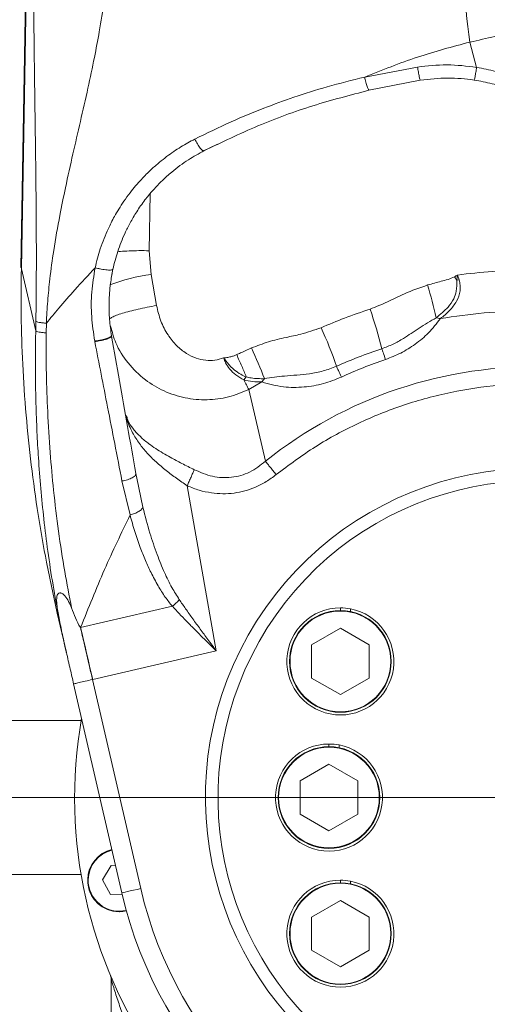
# Model space of a CAD drawing. Header units: millimetres. Extents: x 176 to 9387, y -11044 to -3322.
# Tile 73 of 256: x 3336 to 3432, y -5771 to -5567. Entities that reach past the tile are written whole.
import ezdxf

# ---------------------------------------------------------------- set-up
doc = ezdxf.new("R2010")
doc.units = ezdxf.units.MM
doc.header["$LTSCALE"] = 0.3175
doc.linetypes.add('ACAD_ISO10W100', pattern=[18, 12, -3, 0, -3])
doc.linetypes.add('CENTER', pattern=[50.8, 31.75, -6.35, 6.35, -6.35])
for name, color, linetype, lineweight in [('1轮廓实线层', 7, 'Continuous', 18), ('7标注层', 4, 'Continuous', 13), ('cen', 2, 'CENTER', 18), ('sub', 1, 'Continuous', 18), ('中心线', 4, 'ACAD_ISO10W100', 20)]:
    doc.layers.add(name, color=color, linetype=linetype, lineweight=lineweight)
doc.styles.add('标准汉字', font='gbenor.shx', dxfattribs={"bigfont": 'gbcbig.shx'})
doc.dimstyles.new('M1：15', dxfattribs={"dimscale": 15, "dimtxt": 3.5, "dimasz": 2.5, "dimexe": 2, "dimexo": 0, "dimgap": 0.5, "dimtad": 1, "dimdec": 4, "dimdsep": 46, "dimtxsty": '标准汉字', "dimcen": 5, "dimdle": 5, "dimclrd": 1, "dimclre": 1, "dimclrt": 256, "dimadec": 4, "dimazin": 2, "dimtfac": 1, "dimtdec": 4, "dimtmove": 0, "dimatfit": 3, "dimfxl": 1, "dimtolj": 1, "dimarcsym": 0})
doc.dimstyles.new('M1：18.5', dxfattribs={"dimscale": 18.5, "dimtxt": 3.5, "dimasz": 2.5, "dimexe": 2, "dimexo": 0, "dimgap": 1.5, "dimtad": 1, "dimdec": 4, "dimdsep": 46, "dimtxsty": '标准汉字', "dimcen": 5, "dimdle": 5, "dimclrd": 1, "dimclre": 1, "dimclrt": 256, "dimadec": 4, "dimazin": 2, "dimtfac": 1, "dimtdec": 4, "dimtmove": 2, "dimatfit": 3, "dimfxl": 1, "dimfrac": 2, "dimtolj": 1, "dimarcsym": 0})

# ---------------------------------------------------------------- blocks, each defined once
blk = doc.blocks.new('*D2')
at = {"layer": '7标注层', "color": 1, "lineweight": -2, "ltscale": 20, "transparency": 16777216}
for p, q in [((3286.97, -5986.44), (3286.97, -4719.59)), ((3441.97, -4913.95), (3441.97, -4719.59)), ((3333.22, -4756.59), (3395.72, -4756.59))]:
    blk.add_line(p, q, dxfattribs=at)
at = {"layer": '7标注层', "color": 1, "transparency": 16777216}
for points in [[(3333.22, -4748.88), (3333.22, -4764.3), (3286.97, -4756.59)], [(3395.72, -4764.3), (3395.72, -4748.88), (3441.97, -4756.59)]]:
    blk.add_solid(points, dxfattribs=at)
at = {"layer": 'Defpoints', "color": 0, "transparency": 16777216}
for p in [(3441.97, -4756.59), (3441.97, -4913.95), (3286.97, -5986.44)]:
    blk.add_point(p, dxfattribs=at)
at = {"layer": '7标注层', "transparency": 16777216, "insert": (3364.47, -4696.46), "char_height": 64.75, "attachment_point": 5, "style": '标准汉字'}
blk.add_mtext('\\A1;155', dxfattribs=at)
blk = doc.blocks.new('*D7')
at = {"layer": '7标注层', "color": 1, "lineweight": -2, "ltscale": 20, "transparency": 16777216}
blk.add_arc((3441.97, -5727.95), 289.88, 97.4173, 172.5827, dxfattribs=at)
at = {"layer": '7标注层', "color": 1, "transparency": 16777216}
for points in [[(3404.95, -5446.74), (3404.14, -5434.26), (3441.97, -5438.08)], [(3148.28, -5690.13), (3160.76, -5690.94), (3152.09, -5727.95)]]:
    blk.add_solid(points, dxfattribs=at)
at = {"layer": 'Defpoints', "color": 0, "transparency": 16777216}
for p in [(3441.97, -5024.09), (3297.03, -5476.91), (2827.97, -5727.95), (3441.97, -5727.95), (3441.97, -5849.53)]:
    blk.add_point(p, dxfattribs=at)
at = {"layer": '7标注层', "transparency": 16777216, "insert": (3174.75, -5545.4), "char_height": 52.5, "attachment_point": 5, "rotation": 55.661, "style": '标准汉字'}
blk.add_mtext('\\A1;90%%d', dxfattribs=at)
blk = doc.blocks.new('*D12')
at = {"layer": '7标注层', "color": 1, "lineweight": -2, "ltscale": 20, "transparency": 16777216}
for p, q in [((4726.49, -5727.95), (4726.49, -7291.43)), ((3286.97, -6214.54), (3286.97, -7291.43)), ((3333.22, -7254.43), (4680.24, -7254.43))]:
    blk.add_line(p, q, dxfattribs=at)
at = {"layer": '7标注层', "color": 1, "transparency": 16777216}
for points in [[(3333.22, -7246.72), (3333.22, -7262.14), (3286.97, -7254.43)], [(4680.24, -7262.14), (4680.24, -7246.72), (4726.49, -7254.43)]]:
    blk.add_solid(points, dxfattribs=at)
at = {"layer": 'Defpoints', "color": 0, "transparency": 16777216}
for p in [(4726.49, -5727.95), (3286.97, -6214.54), (4726.49, -7254.43)]:
    blk.add_point(p, dxfattribs=at)
at = {"layer": '7标注层', "transparency": 16777216, "insert": (4006.73, -7194.31), "char_height": 64.75, "attachment_point": 5, "style": '标准汉字'}
blk.add_mtext('\\A1;1439.5', dxfattribs=at)
blk = doc.blocks.new('*D18')
at = {"layer": '7标注层', "color": 1, "lineweight": -2, "ltscale": 20, "transparency": 16777216}
for p, q in [((2681.17, -5073.7), (5179.35, -5073.7)), ((5142.35, -5119.95), (5142.35, -6141.7)), ((3445.47, -6187.95), (5179.35, -6187.95))]:
    blk.add_line(p, q, dxfattribs=at)
at = {"layer": '7标注层', "color": 1, "transparency": 16777216}
for points in [[(5150.06, -5119.95), (5134.64, -5119.95), (5142.35, -5073.7)], [(5134.64, -6141.7), (5150.06, -6141.7), (5142.35, -6187.95)]]:
    blk.add_solid(points, dxfattribs=at)
at = {"layer": 'Defpoints', "color": 0, "transparency": 16777216}
for p in [(2681.17, -5073.7), (3445.47, -6187.95), (5142.35, -6187.95)]:
    blk.add_point(p, dxfattribs=at)
at = {"layer": '7标注层', "transparency": 16777216, "insert": (5082.22, -5630.83), "char_height": 64.75, "attachment_point": 5, "rotation": 90, "style": '标准汉字'}
blk.add_mtext('\\A1;1114.3', dxfattribs=at)

msp = doc.modelspace()

# ---------------------------------------------------------------- linework, layer by layer
at = {"layer": '1轮廓实线层', "ltscale": 20}
for p, q in [((3336.90919, -5556.36997), (3335.83353, -5618.48904)), ((3335.96438, -5618.76608), (3337.04004, -5556.64695)), ((3428.5658, -5571.97083), (3429.96475, -5577.18439)), ((3406.84373, -5579.18836), (3417.75629, -5577.11251)), ((3407.73396, -5581.91247), (3418.31173, -5579.83066)), ((3373.5516, -5594.41466), (3376.44395, -5593.02218)), ((3362.55409, -5603.24277), (3362.34984, -5615.03846)), ((3362.34984, -5615.03846), (3362.73696, -5619.92837)), ((3335.96438, -5618.76608), (3335.90131, -5618.48993)), ((3338.92644, -5631.59616), (3335.96438, -5618.76608)), ((3354.59307, -5620.26728), (3354.69835, -5619.81304)), ((3362.73696, -5619.92837), (3363.86904, -5626.34868)), ((3425.40893, -5620.42214), (3425.87492, -5621.15712)), ((3426.32268, -5621.0543), (3425.87493, -5621.15712)), ((3426.3227, -5621.0543), (3425.99165, -5620.05849)), ((3338.95976, -5629.62569), (3338.92644, -5631.59616)), ((3341.07954, -5632.00618), (3341.11434, -5630.01032)), ((3354.6016, -5632.69974), (3354.58265, -5632.59114)), ((3351.1045, -5633.70348), (3351.1257, -5633.81393)), ((3381.87612, -5641.73217), (3382.40536, -5641.11776)), ((3385.59018, -5642.14386), (3382.92117, -5643.68738)), ((3382.92117, -5643.68738), (3386.35605, -5658.51397)), ((3357.66803, -5649.27788), (3357.52417, -5649.03916)), ((3359.77975, -5662.04164), (3359.57875, -5661.21162)), ((3359.80084, -5662.01929), (3359.60332, -5661.06595)), ((3361.04509, -5668.02491), (3359.80084, -5662.01929)), ((3358.40108, -5669.60878), (3356.73646, -5662.5881)), ((3370.2017, -5663.58433), (3376.21375, -5697.67992)), ((3367.13885, -5688.46337), (3348.20303, -5692.83504)), ((3343.37513, -5689.86763), (3345.25272, -5698.00035)), ((3401.83106, -5688.79802), (3401.83106, -5689.34802)), ((3403.90952, -5689.5558), (3403.90952, -5688.99528)), ((3348.16735, -5692.84881), (3348.20303, -5692.83504)), ((3401.83106, -5692.98805), (3395.89013, -5696.41803)), ((3407.77199, -5696.41803), (3401.83106, -5692.98805)), ((3395.89013, -5696.41803), (3395.89013, -5703.27805)), ((3407.77199, -5703.27805), (3407.77199, -5696.41803)), ((3376.21375, -5697.67992), (3350.68229, -5703.57392)), ((3356.71213, -5747.63651), (3346.74912, -5704.48197)), ((3350.68229, -5703.57392), (3350.6466, -5703.58215)), ((3350.6466, -5703.58215), (3360.60961, -5746.73669)), ((3395.89013, -5703.27805), (3401.83106, -5706.70802)), ((3401.83106, -5706.70802), (3407.77199, -5703.27805)), ((3348.30529, -5712.07831), (3331.54451, -5712.07831)), ((3399.46951, -5716.90328), (3399.46951, -5717.45328)), ((3401.54797, -5717.66106), (3401.54797, -5717.10051)), ((3399.46951, -5721.09328), (3393.52858, -5724.52329)), ((3405.41044, -5724.52329), (3399.46951, -5721.09328)), ((3393.52858, -5724.52329), (3393.52858, -5731.38327)), ((3405.41044, -5731.38327), (3405.41044, -5724.52329)), ((3393.52858, -5731.38327), (3399.46951, -5734.81328)), ((3399.46951, -5734.81328), (3405.41044, -5731.38327)), ((3354.50007, -5742.01701), (3352.72159, -5744.94992)), ((3355.41934, -5742.0368), (3354.50007, -5742.01701)), ((3331.54451, -5743.82825), (3348.30529, -5743.82825)), ((3352.72159, -5744.94992), (3354.37232, -5747.95658)), ((3401.83106, -5745.00854), (3401.83106, -5745.55854)), ((3403.90952, -5745.76629), (3403.90952, -5745.20577)), ((3354.37232, -5747.95658), (3356.79894, -5748.00877)), ((3401.83106, -5749.19854), (3395.89013, -5752.62852)), ((3407.77199, -5752.62852), (3401.83106, -5749.19854)), ((3395.89013, -5752.62852), (3395.89013, -5759.48853)), ((3407.77199, -5759.48853), (3407.77199, -5752.62852)), ((3395.89013, -5759.48853), (3401.83106, -5762.91851)), ((3401.83106, -5762.91851), (3407.77199, -5759.48853))]:
    msp.add_line(p, q, dxfattribs=at)
at = {"layer": '1轮廓实线层', "lineweight": 0, "ltscale": 20}
for points in [[(3410.38659, -5635.27865), (3410.45122, -5635.46831), (3410.52482, -5635.68432), (3410.60717, -5635.92596), (3410.69802, -5636.19251), (3410.7971, -5636.48326), (3410.9041, -5636.7972), (3411.0187, -5637.13349), (3411.14057, -5637.49112)], [(3402.03549, -5641.12527), (3401.86715, -5640.75924), (3401.70958, -5640.41663), (3401.56332, -5640.09864), (3401.42888, -5639.80634), (3401.30673, -5639.54074), (3401.19727, -5639.30274), (3401.10089, -5639.09323), (3401.01793, -5638.91281)], [(3348.20303, -5692.83504), (3348.50081, -5694.12489), (3348.80342, -5695.43559), (3349.11017, -5696.76433), (3349.42041, -5698.10809), (3349.73343, -5699.46394), (3350.04855, -5700.82886), (3350.36507, -5702.19989), (3350.68229, -5703.57392)], [(3360.60961, -5746.73669), (3359.84925, -5746.91225), (3359.11811, -5747.08102), (3358.44429, -5747.23659), (3357.85368, -5747.37297), (3357.36897, -5747.48484), (3357.0088, -5747.56799), (3356.78702, -5747.61922), (3356.71213, -5747.63651)], [(3354.81687, -5751.38534), (3356.31992, -5751.52148), (3357.6548, -5751.34728)]]:
    msp.add_lwpolyline(points, dxfattribs=at)
at = {"layer": '1轮廓实线层', "ltscale": 20}
for centre, radius in [((3401.83106, -5699.84804), 10.5), ((3401.83106, -5699.84804), 10.4), ((3399.46951, -5727.95328), 10.5), ((3399.46951, -5727.95328), 10.4), ((3401.83106, -5756.05853), 10.5), ((3401.83106, -5756.05853), 10.4)]:
    msp.add_circle(centre, radius, dxfattribs=at)
at = {"layer": '1轮廓实线层', "lineweight": 0, "ltscale": 20}
for centre, radius, start, end in [((3369.32245, -5664.26471), 44.82276, 98.4486459, 109.7288067), ((3254.82523, -5669.05651), 171.56417, 13.5437624, 15.8768765), ((3312.17286, -5659.97288), 101.27064, 14.1135243, 18.9434203), ((3419.3383, -5641.2633), 12.59319, 75.6116489, 79.5684506), ((3330.22879, -5662.53177), 74.62545, 18.4514018, 25.0402698), ((3280.31285, -5682.28386), 113.42912, 21.094569, 24.5655301), ((3441.96951, -5727.95328), 95.57107, 108.8187859, 114.6986941), ((3441.96951, -5727.95328), 88.96447, 88.2657153, 128.6909874), ((3395.99288, -5649.95371), 13.00808, 139.2337946, 143.1025286), ((3441.96951, -5727.95328), 95, 258.75, 47.7945), ((3441.96951, -5727.95328), 68, 62.768894, 53.6408662), ((3441.96951, -5727.95328), 65.40192, 62.7686127, 53.6410968), ((3441.96951, -5727.95328), 87.5, 193, 28.5975359), ((3441.96951, -5727.95328), 83.5, 193, 28.5975359), ((3401.83106, -5699.84804), 11.05, 90, 79.1583094), ((3401.83106, -5699.84804), 11.05, 79.1583094, 90), ((3441.96951, -5727.95328), 95, 170.0804578, 258.75), ((3399.46951, -5727.95328), 11.05, 90, 79.1583094), ((3399.46951, -5727.95328), 11.05, 79.1583094, 90), ((3356.1508, -5745.02368), 6.5, 103.3597388, 178.7678325), ((3356.1508, -5745.02368), 6.4, 103.3653598, 178.7678325), ((3356.1508, -5745.02368), 6.5, 178.7678325, 283.3786186), ((3356.1508, -5745.02368), 6.5, 178.7678325, 258.1576196), ((3356.1508, -5745.02368), 6.4, 178.7678325, 283.3458559), ((3401.83106, -5756.05853), 11.05, 90, 79.1583094), ((3401.83106, -5756.05853), 11.05, 79.1583094, 90)]:
    msp.add_arc(centre, radius, start, end, dxfattribs=at)
at = {"layer": '1轮廓实线层', "ltscale": 20}
for points, knots in [([(3339.10075, -5427.6724), (3339.09133, -5432.41916), (3339.07333, -5441.49183), (3339.04086, -5454.62285), (3339.00579, -5466.61421), (3338.96748, -5477.7277), (3338.92613, -5488.1084), (3338.88209, -5497.77459), (3338.83728, -5506.48557), (3338.79281, -5514.30873), (3338.74831, -5521.46636), (3338.70282, -5528.20695), (3338.65679, -5534.51085), (3338.61233, -5540.37245), (3338.57, -5545.26692), (3338.53699, -5549.10213), (3338.51496, -5552.08957), (3338.50103, -5554.98119), (3338.49784, -5558.01632), (3338.50535, -5561.27242), (3338.52336, -5564.73901), (3338.54931, -5568.0988), (3338.58073, -5571.33212), (3338.61532, -5574.411), (3338.65411, -5577.52101), (3338.691, -5580.28063), (3338.72703, -5582.88067), (3338.76266, -5585.43399), (3338.80025, -5588.11632), (3338.83389, -5590.55597), (3338.88396, -5594.25951), (3338.9468, -5599.21416), (3339.00847, -5605.40604), (3339.04473, -5611.09077), (3339.0568, -5616.32926), (3339.04557, -5621.0852), (3339.01513, -5625.48694), (3338.978, -5628.26249), (3338.95976, -5629.62569)], [0, 0, 0, 0, 14.220344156, 27.179840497, 39.340373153, 50.148925, 60.481485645, 70.44992798, 79.121445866, 86.595427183, 93.906499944, 100.586614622, 106.814102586, 112.819794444, 118.174996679, 121.508165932, 124.333518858, 127.138092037, 130.17498137, 133.424088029, 136.89219727, 140.566647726, 143.505605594, 146.604741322, 149.824074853, 152.864953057, 154.915404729, 157.657261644, 160.558034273, 162.997603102, 165.006852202, 171.712761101, 177.910110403, 183.607751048, 188.759469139, 193.600957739, 197.853797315, 201.958617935, 201.958617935, 201.958617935, 201.958617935]), ([(3341.11434, -5630.01032), (3341.1952, -5628.49251), (3341.35784, -5625.43951), (3341.86602, -5620.44075), (3342.67182, -5614.52633), (3343.777, -5608.24739), (3345.13671, -5601.59326), (3346.57127, -5595.14732), (3348.15748, -5588.30338), (3349.67478, -5581.67393), (3350.99497, -5575.48833), (3352.13585, -5569.47385), (3352.96619, -5564.17178), (3353.57761, -5558.91816), (3353.94524, -5554.18122), (3354.03672, -5548.95684), (3354.12459, -5543.47703), (3354.19833, -5539.16085), (3354.24415, -5536.26233), (3354.26544, -5534.88599), (3354.28653, -5533.48821), (3354.30767, -5532.05579), (3354.32996, -5530.58854), (3354.34923, -5529.3807), (3354.36848, -5528.11986), (3354.39423, -5526.4009), (3354.42724, -5524.17804), (3354.46209, -5521.79549), (3354.49268, -5519.67747), (3354.52246, -5517.59308), (3354.54184, -5516.21465), (3354.55156, -5515.52362)], [0, 0, 0, 0, 4.575323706, 9.203041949, 15.139900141, 22.576480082, 28.438473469, 35.634981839, 42.495483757, 49.612006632, 56.106730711, 61.505627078, 67.985495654, 72.185450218, 77.33392857, 82.180816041, 87.782189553, 93.693965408, 95.062843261, 96.431814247, 97.800881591, 99.233538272, 100.705557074, 102.178409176, 102.83703716, 104.46693877, 107.306250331, 109.467578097, 111.57324011, 113.623133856, 115.683808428, 115.683808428, 115.683808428, 115.683808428]), ([(3426.23198, -5518.99136), (3426.40532, -5519.64086), (3426.76876, -5521.0026), (3427.43412, -5523.12152), (3428.25355, -5525.46035), (3429.20809, -5527.90381), (3430.24693, -5530.33823), (3431.77765, -5533.68306), (3434.01878, -5538.13852), (3437.07334, -5543.72078), (3440.20905, -5549.26284), (3443.07547, -5554.43694), (3445.29073, -5558.72291), (3447.02802, -5562.41961), (3448.33429, -5565.49228), (3449.07999, -5567.57953), (3449.41281, -5568.51108)], [0, 0, 0, 0, 2.015325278, 4.225360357, 6.657058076, 9.445060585, 12.0898145, 14.593266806, 20.475582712, 27.043086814, 33.681107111, 39.583113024, 44.796504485, 48.161477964, 51.846283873, 54.8164014, 54.8164014, 54.8164014, 54.8164014]), ([(3428.5658, -5571.97083), (3427.50753, -5563.40723), (3425.3903, -5546.27445), (3423.28123, -5529.12665), (3422.22635, -5520.54996)], [0, 0, 0, 0, 25.896645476, 51.810176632, 51.810176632, 51.810176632, 51.810176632]), ([(3449.41281, -5568.51108), (3445.90957, -5568.88939), (3438.89958, -5569.64639), (3432.01155, -5571.19576), (3428.5658, -5571.97083)], [0, 0, 0, 0, 10.577841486, 21.166330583, 21.166330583, 21.166330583, 21.166330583]), ([(3428.5658, -5571.97083), (3424.94504, -5572.9352), (3417.54815, -5574.90531), (3410.46149, -5577.74082), (3406.84373, -5579.18836)], [0, 0, 0, 0, 11.224786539, 22.931226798, 22.931226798, 22.931226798, 22.931226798]), ([(3417.75629, -5577.11251), (3419.78602, -5576.88315), (3423.85782, -5576.42303), (3427.925, -5576.93009), (3429.96475, -5577.18439)], [0, 0, 0, 0, 6.128658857, 12.294570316, 12.294570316, 12.294570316, 12.294570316]), ([(3417.75629, -5577.11251), (3417.81509, -5577.46414), (3417.93707, -5578.19348), (3418.11108, -5579.10384), (3418.2495, -5579.72248), (3418.29149, -5579.79547), (3418.31173, -5579.83066)], [0, 0, 0, 0, 0.670527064, 1.390766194, 2.111019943, 2.781562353, 2.781562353, 2.781562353, 2.781562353]), ([(3429.96475, -5577.18439), (3429.9096, -5577.52572), (3429.79543, -5578.23233), (3429.63631, -5579.10325), (3429.51131, -5579.69363), (3429.47448, -5579.76376), (3429.45669, -5579.79764)], [0, 0, 0, 0, 0.644339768, 1.33389999, 2.023485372, 2.667809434, 2.667809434, 2.667809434, 2.667809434]), ([(3429.96475, -5577.18439), (3431.26115, -5577.43797), (3433.86002, -5577.94633), (3437.62445, -5579.20316), (3441.24369, -5580.80242), (3444.67303, -5582.76063), (3447.88217, -5585.0417), (3450.84584, -5587.63816), (3453.55072, -5590.49122), (3455.08348, -5592.57309), (3455.84883, -5593.61262)], [0, 0, 0, 0, 3.88817154, 7.794553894, 11.688547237, 15.595688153, 19.532637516, 23.472108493, 27.505819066, 31.528668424, 31.528668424, 31.528668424, 31.528668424]), ([(3406.84373, -5579.18836), (3404.25256, -5579.83513), (3399.32753, -5581.06444), (3392.40041, -5583.26257), (3385.77946, -5585.66949), (3378.91432, -5588.49705), (3374.24335, -5590.78368), (3371.75929, -5591.99972)], [0, 0, 0, 0, 7.958252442, 15.126226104, 21.720613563, 29.085090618, 37.45020548, 37.45020548, 37.45020548, 37.45020548]), ([(3407.73396, -5581.91247), (3407.69618, -5581.88159), (3407.61751, -5581.81727), (3407.39034, -5581.20288), (3407.11534, -5580.28343), (3406.93216, -5579.54488), (3406.84373, -5579.18836)], [0, 0, 0, 0, 0.690870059, 1.438875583, 2.191243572, 2.893401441, 2.893401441, 2.893401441, 2.893401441]), ([(3418.31173, -5579.83066), (3420.21839, -5579.60424), (3423.93252, -5579.16319), (3427.64838, -5579.58995), (3429.45669, -5579.79764)], [0, 0, 0, 0, 5.760215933, 11.220772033, 11.220772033, 11.220772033, 11.220772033]), ([(3429.45669, -5579.79764), (3430.69315, -5580.02595), (3433.13281, -5580.47643), (3436.2482, -5581.48909), (3438.82522, -5582.55028), (3440.91586, -5583.57972), (3443.31555, -5584.95753), (3445.94346, -5586.7706), (3448.67091, -5589.09821), (3451.11183, -5591.60342), (3452.48605, -5593.40171), (3453.16921, -5594.29569)], [0, 0, 0, 0, 3.689564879, 7.279928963, 9.621203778, 11.921869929, 14.183413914, 17.855883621, 21.471268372, 25.037486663, 28.562935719, 28.562935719, 28.562935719, 28.562935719]), ([(3373.66307, -5594.4084), (3377.34841, -5592.63551), (3384.63767, -5589.1289), (3396.05735, -5584.94789), (3403.85866, -5582.91988), (3407.73396, -5581.91247)], [0, 0, 0, 0, 12.368965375, 24.464685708, 36.404169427, 36.404169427, 36.404169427, 36.404169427]), ([(3371.75929, -5591.99972), (3371.28477, -5592.24818), (3370.31454, -5592.7562), (3368.87149, -5593.61104), (3367.40542, -5594.56141), (3365.92739, -5595.61901), (3364.37212, -5596.84581), (3362.60827, -5598.39324), (3360.54822, -5600.45413), (3358.67878, -5602.66257), (3357.16586, -5604.74166), (3356.10088, -5606.37986), (3355.22397, -5607.87898), (3354.5115, -5609.22136), (3353.44876, -5611.41613), (3352.21115, -5614.47464), (3351.5154, -5617.25533), (3351.18554, -5618.57368)], [0, 0, 0, 0, 1.60603867, 3.28380719, 5.03301743, 6.85369295, 8.745846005, 10.989898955, 13.91204652, 17.511417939, 19.687789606, 21.645400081, 23.384390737, 24.904893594, 26.20692867, 30.700964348, 34.752432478, 34.752432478, 34.752432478, 34.752432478]), ([(3373.53118, -5594.37145), (3373.48663, -5594.36828), (3373.39595, -5594.36183), (3373.1691, -5594.15041), (3372.91277, -5593.86209), (3372.62376, -5593.47125), (3372.22986, -5592.87338), (3371.9453, -5592.34506), (3371.75929, -5591.99972)], [0, 0, 0, 0, 0.414380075, 0.843645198, 1.287639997, 1.737508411, 2.183698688, 3.025834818, 3.025834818, 3.025834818, 3.025834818]), ([(3354.8672, -5618.86264), (3355.00762, -5618.25648), (3355.29424, -5617.0192), (3355.85721, -5615.16267), (3356.53887, -5613.26861), (3357.2245, -5611.66248), (3357.86559, -5610.32834), (3358.42805, -5609.24986), (3359.06523, -5608.12544), (3359.78347, -5606.96056), (3360.58907, -5605.76144), (3361.41221, -5604.63891), (3362.3369, -5603.47338), (3363.42226, -5602.21445), (3364.68325, -5600.89849), (3365.91332, -5599.74045), (3367.75578, -5598.14979), (3370.24773, -5596.28593), (3372.58296, -5595.00217), (3373.66307, -5594.4084)], [0, 0, 0, 0, 1.852910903, 3.782098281, 5.787857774, 7.870241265, 9.010088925, 10.226977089, 11.520888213, 12.891849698, 14.339893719, 15.865032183, 17.079811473, 18.818813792, 20.868628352, 22.566209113, 23.903664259, 28.196660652, 31.890996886, 31.890996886, 31.890996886, 31.890996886]), ([(3355.8464, -5615.25459), (3356.02786, -5615.23453), (3356.71856, -5615.15818), (3358.21134, -5615.07895), (3360.22355, -5615.01914), (3361.64107, -5615.03202), (3362.34984, -5615.03846)], [0, 0, 0, 0, 0.69137709, 2.631527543, 4.571675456, 6.511830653, 6.511830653, 6.511830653, 6.511830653]), ([(3343.37513, -5689.86763), (3342.60703, -5686.37312), (3341.1242, -5679.62693), (3339.35959, -5669.41777), (3337.94433, -5659.28422), (3336.8766, -5648.91977), (3336.19424, -5638.61558), (3335.8631, -5628.5376), (3335.93116, -5621.97166), (3335.96438, -5618.76608)], [0, 0, 0, 0, 10.732063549, 20.718336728, 31.075721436, 41.428929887, 51.976809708, 62.060192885, 71.679125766, 71.679125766, 71.679125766, 71.679125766]), ([(3351.18553, -5618.57368), (3349.78483, -5620.07615), (3347.22705, -5622.81979), (3343.89381, -5626.65184), (3341.9661, -5628.98113), (3341.11434, -5630.01032)], [0, 0, 0, 0, 6.146445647, 11.223949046, 15.243426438, 15.243426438, 15.243426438, 15.243426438]), ([(3351.1045, -5633.70348), (3350.85111, -5632.02471), (3350.345, -5628.67158), (3350.37219, -5623.56843), (3350.9149, -5620.23563), (3351.18553, -5618.57368)], [0, 0, 0, 0, 5.102191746, 10.190958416, 15.252661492, 15.252661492, 15.252661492, 15.252661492]), ([(3354.8672, -5618.86264), (3354.84806, -5618.89378), (3354.80828, -5618.9585), (3354.57843, -5619.01756), (3354.20874, -5619.04101), (3353.6993, -5619.01935), (3353.09084, -5618.95335), (3352.4368, -5618.84946), (3351.78926, -5618.72158), (3351.38162, -5618.62172), (3351.18553, -5618.57368)], [0, 0, 0, 0, 0.431362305, 0.896722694, 1.387878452, 1.893028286, 2.398176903, 2.889339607, 3.35470873, 3.786071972, 3.786071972, 3.786071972, 3.786071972]), ([(3354.58275, -5632.59173), (3354.42198, -5631.48648), (3354.09046, -5629.2073), (3354.01064, -5625.59615), (3354.24874, -5622.10721), (3354.67975, -5619.84608), (3354.8672, -5618.86264)], [0, 0, 0, 0, 3.354177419, 6.916758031, 10.82440513, 13.832125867, 13.832125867, 13.832125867, 13.832125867]), ([(3425.99165, -5620.05849), (3428.40033, -5619.77667), (3433.21728, -5619.21308), (3438.06586, -5619.08201), (3440.48995, -5619.01648)], [0, 0, 0, 0, 7.275741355, 14.550239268, 14.550239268, 14.550239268, 14.550239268]), ([(3419.84454, -5622.12152), (3420.77796, -5621.86148), (3422.178, -5621.47144), (3424.06574, -5620.99828), (3424.96026, -5620.61459), (3425.40893, -5620.42214)], [0, 0, 0, 0, 2.910660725, 4.365726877, 5.83000067, 5.83000067, 5.83000067, 5.83000067]), ([(3425.87495, -5621.15712), (3425.88185, -5621.91907), (3425.89388, -5623.24747), (3425.22188, -5625.14411), (3423.85467, -5627.0647), (3422.47141, -5628.1865), (3421.61843, -5628.87825)], [0, 0, 0, 0, 2.194447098, 3.825889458, 5.939508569, 9.339319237, 9.339319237, 9.339319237, 9.339319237]), ([(3422.46762, -5629.06511), (3423.11793, -5628.53373), (3424.37862, -5627.50361), (3425.86732, -5625.60269), (3426.57085, -5623.72888), (3426.61818, -5622.16652), (3426.42119, -5621.42508), (3426.32268, -5621.0543)], [0, 0, 0, 0, 2.636725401, 5.111482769, 7.396596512, 8.497013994, 9.597727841, 9.597727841, 9.597727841, 9.597727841]), ([(3425.40893, -5620.42214), (3425.50214, -5620.36371), (3425.68857, -5620.24684), (3425.883, -5620.12594), (3425.98407, -5620.0632), (3425.99165, -5620.05849)], [0, 0, 0, 0, 0.3300358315, 0.6601025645, 0.6868841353, 0.6868841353, 0.6868841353, 0.6868841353]), ([(3425.99165, -5620.05849), (3425.99087, -5620.06586), (3425.97108, -5620.25167), (3425.93288, -5620.61739), (3425.89425, -5620.9771), (3425.87492, -5621.15712)], [0, 0, 0, 0, 0.02233631, 0.563073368, 1.104818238, 1.104818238, 1.104818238, 1.104818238]), ([(3407.95864, -5627.09696), (3409.16278, -5626.62554), (3411.57036, -5625.68298), (3415.37181, -5623.66154), (3418.22002, -5622.68086), (3419.84454, -5622.12152)], [0, 0, 0, 0, 3.882661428, 7.763097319, 12.914558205, 12.914558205, 12.914558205, 12.914558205]), ([(3363.86904, -5626.34868), (3363.21491, -5626.46707), (3361.90664, -5626.70385), (3360.02175, -5627.11134), (3358.28954, -5627.53697), (3356.77611, -5627.96936), (3355.55059, -5628.38838), (3354.62661, -5628.78332), (3354.32287, -5629.00694), (3354.17101, -5629.11875)], [0, 0, 0, 0, 1.449461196, 2.898926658, 4.348378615, 5.797843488, 7.247299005, 8.696765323, 10.146221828, 10.146221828, 10.146221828, 10.146221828]), ([(3363.86904, -5626.34868), (3364.12601, -5627.43806), (3364.62743, -5629.56375), (3366.10027, -5632.37456), (3367.90472, -5634.63564), (3369.90947, -5636.26145), (3371.96132, -5637.27713), (3373.97245, -5637.73205), (3375.91929, -5637.72554), (3377.11112, -5637.3427), (3377.70248, -5637.15274)], [0, 0, 0, 0, 3.387445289, 6.609890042, 9.52664433, 12.093365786, 14.346368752, 16.368158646, 18.259328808, 20.121786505, 20.121786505, 20.121786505, 20.121786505]), ([(3397.84024, -5630.94617), (3399.45392, -5630.26134), (3402.77731, -5628.85092), (3406.19858, -5627.69277), (3407.95864, -5627.09696)], [0, 0, 0, 0, 5.260226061, 10.833429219, 10.833429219, 10.833429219, 10.833429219]), ([(3440.58709, -5627.40857), (3437.554, -5627.50514), (3431.48071, -5627.69849), (3425.47433, -5628.60921), (3422.46762, -5629.06511)], [0, 0, 0, 0, 9.10285403, 18.227101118, 18.227101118, 18.227101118, 18.227101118]), ([(3421.61843, -5628.87825), (3420.42518, -5629.58482), (3418.12731, -5630.94548), (3415.28145, -5632.93832), (3412.71813, -5634.38983), (3411.16837, -5634.98063), (3410.38659, -5635.27865)], [0, 0, 0, 0, 4.187912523, 8.064796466, 10.49678263, 12.972469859, 12.972469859, 12.972469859, 12.972469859]), ([(3422.46762, -5629.06511), (3421.69704, -5630.071), (3420.25364, -5631.95518), (3417.40748, -5634.33952), (3414.39255, -5636.22807), (3412.2064, -5637.07716), (3411.14057, -5637.49112)], [0, 0, 0, 0, 4.208425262, 7.882989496, 11.222619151, 14.399775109, 14.399775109, 14.399775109, 14.399775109]), ([(3341.11434, -5630.01032), (3340.84582, -5629.98561), (3340.29734, -5629.93515), (3339.63122, -5629.83583), (3339.14218, -5629.72877), (3339.01969, -5629.65955), (3338.95976, -5629.62569)], [0, 0, 0, 0, 0.539885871, 1.102780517, 1.665281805, 2.204080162, 2.204080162, 2.204080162, 2.204080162]), ([(3354.39274, -5630.60589), (3354.6993, -5631.78408), (3355.40784, -5634.50723), (3357.86134, -5638.32918), (3361.26866, -5641.71052), (3365.34058, -5644.14257), (3369.7038, -5645.57007), (3374.26267, -5645.97129), (3378.79756, -5645.42939), (3381.54301, -5644.26958), (3382.92117, -5643.68738)], [0, 0, 0, 0, 3.883850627, 8.976676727, 14.131605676, 18.672808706, 23.227775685, 27.635801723, 31.964260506, 36.327121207, 36.327121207, 36.327121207, 36.327121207]), ([(3383.47509, -5635.12755), (3384.63055, -5634.67908), (3386.95586, -5633.77655), (3390.39741, -5632.972), (3394.08391, -5632.23843), (3396.45177, -5631.42383), (3397.84024, -5630.94617)], [0, 0, 0, 0, 3.72040754, 7.487142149, 10.594278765, 14.999272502, 14.999272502, 14.999272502, 14.999272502]), ([(3343.7379, -5690.89643), (3343.31171, -5688.6323), (3342.45432, -5684.07739), (3341.42318, -5677.2431), (3340.58879, -5670.58643), (3339.94638, -5664.14746), (3339.48735, -5658.14972), (3339.16078, -5652.28815), (3338.95653, -5646.69538), (3338.86073, -5641.21076), (3338.85232, -5636.22078), (3338.9028, -5633.07105), (3338.92644, -5631.59616)], [0, 0, 0, 0, 7.115120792, 14.313967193, 21.105378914, 27.461546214, 33.80346452, 39.112518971, 44.944590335, 50.391522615, 55.295085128, 59.613232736, 59.613232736, 59.613232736, 59.613232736]), ([(3338.92644, -5631.59616), (3338.98617, -5631.63766), (3339.10827, -5631.72247), (3339.59789, -5631.84136), (3340.26431, -5631.94268), (3340.81172, -5631.98532), (3341.07954, -5632.00618)], [0, 0, 0, 0, 0.542329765, 1.108512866, 1.67470026, 2.217025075, 2.217025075, 2.217025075, 2.217025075]), ([(3346.32609, -5688.80237), (3345.83951, -5686.29915), (3344.82513, -5681.08053), (3343.5919, -5672.9665), (3342.60263, -5664.77892), (3341.85986, -5656.53071), (3341.3686, -5648.51377), (3341.07887, -5640.26645), (3341.07931, -5634.82861), (3341.07953, -5632.00618)], [0, 0, 0, 0, 7.860564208, 16.387392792, 24.983235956, 32.761188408, 41.191008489, 48.865252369, 57.146949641, 57.146949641, 57.146949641, 57.146949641]), ([(3351.1045, -5633.70348), (3351.12748, -5633.70022), (3351.19477, -5633.69065), (3351.42165, -5633.6575), (3351.89549, -5633.58006), (3352.69899, -5633.41837), (3353.5578, -5633.18938), (3354.06725, -5632.99795), (3354.26814, -5632.89946), (3354.3202, -5632.87131), (3354.42437, -5632.81293), (3354.56375, -5632.71925), (3354.57649, -5632.63374), (3354.58275, -5632.59173)], [0, 0, 0, 0, 0.050107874, 0.146779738, 0.491382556, 1.063834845, 1.883084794, 2.560752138, 2.743360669, 2.796879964, 2.825728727, 3.297150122, 3.752431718, 3.752431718, 3.752431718, 3.752431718]), ([(3354.6016, -5632.69974), (3354.59572, -5632.7354), (3354.58352, -5632.80949), (3354.39584, -5632.94918), (3354.06764, -5633.10839), (3353.5953, -5633.27854), (3353.01568, -5633.44562), (3352.37895, -5633.5956), (3351.73733, -5633.72181), (3351.32444, -5633.784), (3351.1257, -5633.81393)], [0, 0, 0, 0, 0.426999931, 0.887093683, 1.372223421, 1.870914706, 2.369614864, 2.854740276, 3.314830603, 3.741837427, 3.741837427, 3.741837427, 3.741837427]), ([(3354.6016, -5632.69974), (3354.59843, -5632.68174), (3354.5921, -5632.64574), (3354.58587, -5632.60974), (3354.58275, -5632.59173)], [0, 0, 0, 0, 0.0548242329, 0.1096350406, 0.1096350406, 0.1096350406, 0.1096350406]), ([(3359.60332, -5661.06595), (3359.03316, -5657.83239), (3357.91802, -5651.50818), (3356.24821, -5642.03817), (3355.14237, -5635.76663), (3354.6016, -5632.69974)], [0, 0, 0, 0, 10.034329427, 19.625216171, 28.803801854, 28.803801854, 28.803801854, 28.803801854]), ([(3356.73646, -5662.5881), (3356.2341, -5660.02425), (3355.24721, -5654.9875), (3353.80853, -5647.61713), (3352.4399, -5640.59322), (3351.56016, -5636.05509), (3351.1257, -5633.81393)], [0, 0, 0, 0, 7.996118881, 15.708544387, 22.595983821, 29.316104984, 29.316104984, 29.316104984, 29.316104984]), ([(3380.41869, -5636.50037), (3380.67176, -5636.38727), (3381.30812, -5636.10287), (3382.32515, -5635.64138), (3383.09178, -5635.29883), (3383.47509, -5635.12755)], [0, 0, 0, 0, 0.831551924, 2.091062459, 3.35056397, 3.35056397, 3.35056397, 3.35056397]), ([(3410.38659, -5635.27865), (3408.75606, -5635.84177), (3405.58739, -5636.93611), (3402.51119, -5638.26684), (3401.01793, -5638.91281)], [0, 0, 0, 0, 5.174603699, 10.056032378, 10.056032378, 10.056032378, 10.056032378]), ([(3377.70242, -5637.15262), (3377.71136, -5637.15261), (3377.74752, -5637.15256), (3377.85197, -5637.15147), (3378.07454, -5637.14262), (3378.5535, -5637.09658), (3379.1764, -5636.96165), (3379.84847, -5636.74228), (3380.23604, -5636.57786), (3380.41869, -5636.50037)], [0, 0, 0, 0, 0.026850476, 0.108547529, 0.313609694, 0.69544905, 1.55194317, 2.220895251, 2.817196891, 2.817196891, 2.817196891, 2.817196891]), ([(3377.70248, -5637.15274), (3377.82981, -5637.50949), (3378.12428, -5638.33454), (3379.00708, -5639.55257), (3380.28077, -5640.80377), (3381.32009, -5641.40859), (3381.87612, -5641.73217)], [0, 0, 0, 0, 1.104981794, 2.555514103, 4.338765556, 6.390385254, 6.390385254, 6.390385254, 6.390385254]), ([(3382.40544, -5641.1177), (3382.02266, -5640.94287), (3381.19084, -5640.56294), (3379.85013, -5639.62809), (3378.79837, -5638.55847), (3378.12854, -5637.70869), (3377.86164, -5637.36029), (3377.75305, -5637.21849), (3377.716, -5637.17028), (3377.7071, -5637.1587), (3377.70266, -5637.15292)], [0, 0, 0, 0, 1.338739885, 2.909263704, 4.921486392, 5.705570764, 6.073237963, 6.209091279, 6.230613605, 6.252066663, 6.252066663, 6.252066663, 6.252066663]), ([(3380.41869, -5636.50037), (3380.77756, -5637.30488), (3381.49529, -5638.91386), (3382.10206, -5640.3831), (3382.40544, -5641.1177)], [0, 0, 0, 0, 2.51359978, 5.027112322, 5.027112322, 5.027112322, 5.027112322]), ([(3401.01793, -5638.91281), (3400.1197, -5639.26388), (3398.28946, -5639.97922), (3394.66511, -5640.6315), (3390.5996, -5640.81837), (3387.52065, -5641.26128), (3386.14081, -5641.45977)], [0, 0, 0, 0, 2.815578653, 5.737063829, 10.951758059, 15.186533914, 15.186533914, 15.186533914, 15.186533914]), ([(3381.87612, -5641.73217), (3382.06723, -5642.08096), (3382.44997, -5642.77951), (3382.76396, -5643.38448), (3382.92117, -5643.68738)], [0, 0, 0, 0, 1.107033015, 2.217113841, 2.217113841, 2.217113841, 2.217113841]), ([(3381.87612, -5641.73217), (3382.48122, -5641.86685), (3383.71852, -5642.14225), (3384.95724, -5642.14331), (3385.59018, -5642.14386)], [0, 0, 0, 0, 1.838371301, 3.759141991, 3.759141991, 3.759141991, 3.759141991]), ([(3386.14081, -5641.45977), (3385.70204, -5641.46392), (3384.79532, -5641.47248), (3383.54306, -5641.36936), (3382.74179, -5641.19216), (3382.40538, -5641.11776)], [0, 0, 0, 0, 1.327297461, 2.74284036, 3.76721835, 3.76721835, 3.76721835, 3.76721835]), ([(3402.03549, -5641.12527), (3400.80503, -5641.6197), (3398.26218, -5642.64149), (3394.14933, -5643.31111), (3389.75247, -5643.29857), (3387.0543, -5642.55004), (3385.59018, -5642.14386)], [0, 0, 0, 0, 3.604753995, 7.449544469, 11.794688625, 16.949918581, 16.949918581, 16.949918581, 16.949918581]), ([(3444.555, -5642.56347), (3441.23164, -5642.57469), (3434.55594, -5642.59724), (3424.59726, -5644.12065), (3414.8277, -5646.73245), (3405.45064, -5650.51901), (3396.57678, -5655.2888), (3391.22864, -5659.28441), (3388.56617, -5661.27355)], [0, 0, 0, 0, 9.980622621, 20.048267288, 30.186451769, 40.324169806, 50.392046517, 60.372917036, 60.372917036, 60.372917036, 60.372917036]), ([(3357.54949, -5649.03767), (3357.5985, -5649.25781), (3357.76101, -5649.98776), (3358.2219, -5651.1946), (3359.03819, -5652.93802), (3360.23848, -5654.82948), (3361.88467, -5656.83119), (3363.74444, -5658.67254), (3365.79739, -5660.40227), (3367.97244, -5662.03109), (3369.46279, -5663.06949), (3370.2017, -5663.58433)], [0, 0, 0, 0, 0.776560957, 2.574981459, 4.382912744, 7.222288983, 9.809427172, 12.371053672, 14.907805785, 17.353287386, 19.758071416, 19.758071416, 19.758071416, 19.758071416]), ([(3371.6461, -5660.25866), (3370.79946, -5659.82884), (3369.12674, -5658.97963), (3366.94869, -5657.83487), (3365.14605, -5656.80938), (3363.6583, -5655.88491), (3362.08661, -5654.78685), (3360.48446, -5653.46415), (3359.02014, -5651.84608), (3358.05013, -5650.43733), (3357.78992, -5649.52923), (3357.71588, -5649.27084)], [0, 0, 0, 0, 2.402011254, 4.745708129, 6.308553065, 7.925151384, 9.596805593, 11.899731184, 14.410416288, 17.130683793, 18.212504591, 18.212504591, 18.212504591, 18.212504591]), ([(3386.35605, -5658.51397), (3385.30511, -5659.33287), (3383.21972, -5660.95781), (3379.33753, -5662.03978), (3375.314, -5661.846), (3372.87695, -5660.79133), (3371.6461, -5660.25866)], [0, 0, 0, 0, 4.02682236, 7.990481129, 11.970082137, 16.03102279, 16.03102279, 16.03102279, 16.03102279]), ([(3388.56617, -5661.27355), (3388.36312, -5661.02002), (3387.9533, -5660.50833), (3387.36199, -5659.77002), (3386.81224, -5659.08354), (3386.50706, -5658.70251), (3386.35605, -5658.51397)], [0, 0, 0, 0, 0.876998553, 1.77004325, 2.661922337, 3.535516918, 3.535516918, 3.535516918, 3.535516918]), ([(3356.73646, -5662.5881), (3357.12508, -5662.50859), (3357.72069, -5662.38674), (3358.41582, -5662.13404), (3358.87999, -5661.91802), (3359.23283, -5661.68954), (3359.50048, -5661.45973), (3359.52568, -5661.31995), (3359.53808, -5661.25114)], [0, 0, 0, 0, 0.895474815, 1.372405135, 1.854684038, 2.331722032, 2.793544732, 3.241315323, 3.241315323, 3.241315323, 3.241315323]), ([(3371.6461, -5660.25866), (3371.54871, -5660.48289), (3371.35191, -5660.93604), (3370.99248, -5661.76359), (3370.60444, -5662.65706), (3370.33502, -5663.27738), (3370.2017, -5663.58433)], [0, 0, 0, 0, 0.897076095, 1.812888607, 2.728727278, 3.6257903, 3.6257903, 3.6257903, 3.6257903]), ([(3388.56617, -5661.27355), (3387.88746, -5661.77825), (3386.54909, -5662.77348), (3383.69161, -5664.23227), (3380.64003, -5665.08848), (3377.54529, -5665.27169), (3375.13183, -5665.07603), (3372.64911, -5664.54825), (3371.0268, -5663.9093), (3370.2017, -5663.58433)], [0, 0, 0, 0, 2.545117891, 5.018767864, 9.63329837, 11.965948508, 14.333741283, 16.912544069, 19.581497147, 19.581497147, 19.581497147, 19.581497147]), ([(3358.40108, -5669.60878), (3358.72865, -5669.51121), (3359.39628, -5669.31233), (3360.23598, -5668.88824), (3360.83703, -5668.43671), (3360.97761, -5668.15847), (3361.04509, -5668.02491)], [0, 0, 0, 0, 0.800260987, 1.631074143, 2.442865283, 3.192269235, 3.192269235, 3.192269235, 3.192269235]), ([(3368.57135, -5687.09318), (3368.04963, -5686.27009), (3366.91276, -5684.4765), (3365.40896, -5681.35264), (3363.88312, -5677.60613), (3362.36277, -5673.10672), (3361.50857, -5669.81237), (3361.04509, -5668.02491)], [0, 0, 0, 0, 2.91486, 6.351717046, 10.382839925, 15.060710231, 20.609532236, 20.609532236, 20.609532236, 20.609532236]), ([(3348.20303, -5692.83504), (3349.79934, -5688.8269), (3352.92246, -5680.98511), (3356.60217, -5673.34421), (3358.40108, -5669.60878)], [0, 0, 0, 0, 12.973386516, 25.381954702, 25.381954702, 25.381954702, 25.381954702]), ([(3358.40108, -5669.60878), (3358.71897, -5670.75699), (3359.34386, -5673.01402), (3360.42064, -5676.14435), (3361.54, -5678.96856), (3362.75265, -5681.62717), (3364.10553, -5684.15926), (3365.56427, -5686.4941), (3366.6391, -5687.83835), (3367.13885, -5688.46337)], [0, 0, 0, 0, 3.589025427, 7.054939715, 9.962252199, 12.727293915, 15.831896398, 18.569768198, 20.949041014, 20.949041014, 20.949041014, 20.949041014]), ([(3343.7379, -5690.89643), (3343.55933, -5689.94548), (3343.31481, -5688.64332), (3343.21849, -5687.09133), (3343.28719, -5686.30114), (3343.5333, -5685.85511), (3343.77764, -5685.70858), (3344.00195, -5685.68392), (3344.26454, -5685.75598), (3344.58475, -5685.94629), (3345.15061, -5686.49309), (3345.75855, -5687.48475), (3346.13409, -5688.35663), (3346.32609, -5688.80237)], [0, 0, 0, 0, 2.86310552, 3.920496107, 5.059412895, 5.631302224, 5.885850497, 6.14263011, 6.370769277, 6.647238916, 7.10126221, 8.366586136, 9.690139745, 9.690139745, 9.690139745, 9.690139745]), ([(3367.13885, -5688.46337), (3367.41504, -5688.24011), (3367.95161, -5687.80636), (3368.36886, -5687.32619), (3368.57135, -5687.09318)], [0, 0, 0, 0, 1.02427253, 1.989929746, 1.989929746, 1.989929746, 1.989929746]), ([(3367.13885, -5688.46337), (3367.60515, -5688.96313), (3368.54246, -5689.96771), (3370.02351, -5691.50037), (3371.52394, -5693.02443), (3373.00564, -5694.5064), (3374.55992, -5696.047), (3375.62264, -5697.09629), (3376.21375, -5697.67992)], [0, 0, 0, 0, 2.117633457, 4.25667597, 6.463175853, 8.533120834, 10.486901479, 12.935683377, 12.935683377, 12.935683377, 12.935683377]), ([(3376.21375, -5697.67992), (3375.62802, -5696.88825), (3374.52021, -5695.39095), (3372.89564, -5693.18114), (3371.36116, -5691.06718), (3369.90895, -5689.03339), (3369.00146, -5687.71706), (3368.57135, -5687.09318)], [0, 0, 0, 0, 2.918175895, 5.51917427, 8.153815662, 10.733604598, 13.057899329, 13.057899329, 13.057899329, 13.057899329]), ([(3346.32609, -5688.80237), (3346.6106, -5689.48017), (3347.18035, -5690.83748), (3347.70844, -5692.24226), (3348.16113, -5692.84058), (3348.16735, -5692.84881)], [0, 0, 0, 0, 2.21594895, 4.437510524, 4.468488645, 4.468488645, 4.468488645, 4.468488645]), ([(3345.25272, -5698.00035), (3345.24507, -5697.96717), (3345.23684, -5697.93149), (3345.18563, -5697.70949), (3345.04774, -5697.10739), (3344.77658, -5695.90195), (3344.30028, -5693.72003), (3343.96191, -5692.02113), (3343.7379, -5690.89643)], [0, 0, 0, 0, 0.09753498, 0.104900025, 0.653146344, 1.873706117, 3.695578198, 7.264109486, 7.264109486, 7.264109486, 7.264109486]), ([(3348.16735, -5692.84881), (3348.41872, -5693.93694), (3349.02272, -5696.55154), (3349.8624, -5700.18681), (3350.44132, -5702.69336), (3350.6466, -5703.58215)], [0, 0, 0, 0, 3.47114367, 8.340654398, 11.015950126, 11.015950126, 11.015950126, 11.015950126]), ([(3346.74912, -5704.48197), (3346.51624, -5703.47327), (3346.01385, -5701.29716), (3345.51847, -5699.15145), (3345.25272, -5698.00035)], [0, 0, 0, 0, 3.083484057, 6.652110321, 6.652110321, 6.652110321, 6.652110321]), ([(3350.6466, -5703.58215), (3350.13588, -5703.70005), (3349.11446, -5703.93587), (3347.82617, -5704.23329), (3346.92487, -5704.44137), (3346.8077, -5704.46844), (3346.74912, -5704.48197)], [0, 0, 0, 0, 0.999998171, 1.999998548, 2.999998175, 4.000000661, 4.000000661, 4.000000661, 4.000000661]), ([(3354.35141, -5764.67405), (3354.35201, -5764.67557), (3354.35442, -5764.68163), (3354.36608, -5764.7117), (3354.39998, -5764.80655), (3354.4661, -5765.02578), (3354.47233, -5765.23027), (3354.47649, -5765.36707)], [0, 0, 0, 0, 0.0106031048, 0.0422543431, 0.1130908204, 0.311188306, 0.7115701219, 0.7115701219, 0.7115701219, 0.7115701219]), ([(3360.77702, -5782.26427), (3360.10438, -5780.77148), (3358.75141, -5777.76882), (3357.21188, -5773.72496), (3355.97131, -5770.17074), (3355.19987, -5767.76498), (3354.75104, -5766.29512), (3354.58311, -5765.73531), (3354.49044, -5765.42411), (3354.47708, -5765.37881), (3354.46951, -5765.35315)], [0, 0, 0, 0, 4.483568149, 9.018431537, 12.098195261, 15.21492746, 16.408128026, 17.09149997, 17.51524863, 18.068663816, 18.068663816, 18.068663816, 18.068663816]), ([(3354.46983, -5765.182), (3354.4732, -5768.37176), (3354.47991, -5774.73714), (3354.51413, -5783.57479), (3354.55719, -5788.97969), (3354.5766, -5791.41651)], [0, 0, 0, 0, 9.326481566, 18.611625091, 26.234827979, 26.234827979, 26.234827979, 26.234827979])]:
    msp.add_open_spline(points, degree=3, knots=knots, dxfattribs=at)
at = {"layer": 'cen', "ltscale": 20}
msp.add_line((3441.96951, -5727.95328), (2827.96951, -5727.95328), dxfattribs=at)
at = {"layer": 'sub', "color": 4, "ltscale": 20}
msp.add_arc((3441.96951, -5727.95328), 1284.52218, 295, 180, dxfattribs=at)
at = {"layer": '中心线', "ltscale": 20}
msp.add_line((3562.51172, -5727.95328), (3321.4273, -5727.95328), dxfattribs=at)

# ---------------------------------------------------------------- dimensions: what is measured, and where the dimension line sits
at = {"layer": '7标注层', "ltscale": 20}
for base, p1, p2, override, picture, middle in [((3441.96951, -4756.58693), (3286.96951, -5986.43803), (3441.96951, -4913.95328), {"dimsah": 1, "dimtzin": 8}, '*D2', (3364.46951, -4696.46193)), ((4726.49169, -7254.43289), (3286.96951, -6214.53809), (4726.49169, -5727.95328), {"dimdec": 1, "dimsah": 1, "dimtzin": 8}, '*D12', (4006.7306, -7194.30789))]:
    dim = msp.add_linear_dim(base=base, p1=p1, p2=p2, dimstyle='M1：18.5', override=override, dxfattribs=at)
    dim.commit()
    dim.dimension.update_dxf_attribs({"geometry": picture, "text_midpoint": middle})
dim = msp.add_angular_dim_2l(base=(3297.03103, -5476.91246), line1=((3441.96951, -5849.52563), (3441.96951, -5024.08871)), line2=((3441.96951, -5727.95328), (2827.96951, -5727.95328)), dimstyle='M1：15', override={"dimtad": 1, "dimtih": 0, "dimtoh": 0, "dimsah": 1, "dimtzin": 8}, dxfattribs=at)
dim.commit()
dim.dimension.update_dxf_attribs({"geometry": '*D7', "text_midpoint": (3202.61379, -5564.43723), "dimtype": 162})
dim = msp.add_linear_dim(base=(5142.34767, -6187.95328), p1=(2681.17459, -5073.69702), p2=(3445.4695, -6187.95328), angle=270, dimstyle='M1：18.5', override={"dimdec": 1, "dimsah": 1, "dimtzin": 8}, dxfattribs=at)
dim.commit()
dim.dimension.update_dxf_attribs({"geometry": '*D18', "text_midpoint": (5082.22267, -5630.82515)})

doc.saveas('drawing.dxf')
